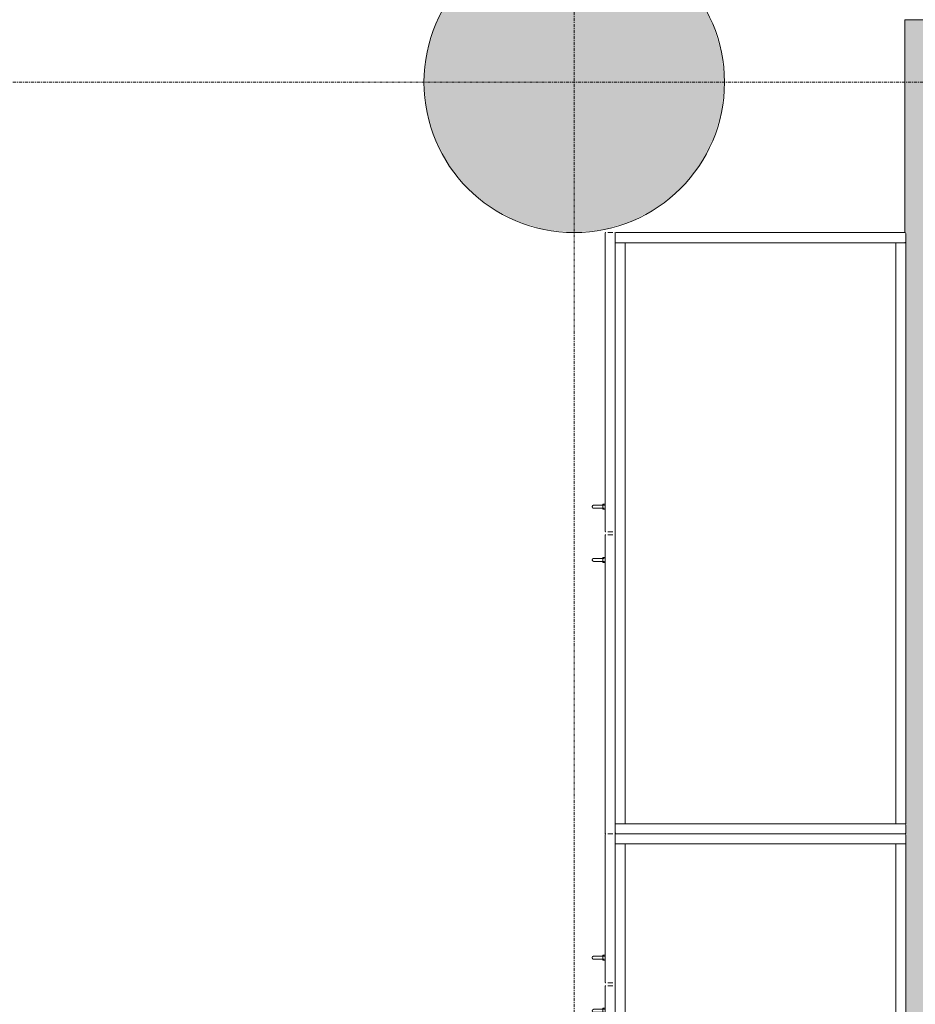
# Model space of a CAD drawing. Header units: millimetres. Extents: x -281 to 121694, y -16481 to 65128.
# Tile 38 of 256: x 16093 to 17881, y 20160 to 22125. Entities that reach past the tile are written whole.
import ezdxf

# ---------------------------------------------------------------- set-up
doc = ezdxf.new("R2010")
doc.units = ezdxf.units.MM
doc.linetypes.add('Grid Line', pattern=[12, 6, -2, 2, -2])
for name, color, linetype, lineweight in [('A--A2__Ruwbouw', 8, 'Continuous', 5), ('A--L$07A__Stramien', 1, 'Continuous', 5), ('A--L22__Binnenwanden', 2, 'Continuous', 5), ('A--L28__Hoofddraagconstructies', 3, 'Continuous', 5), ('A--L5__InstallatiesW', 7, 'Continuous', 5), ('A--L8__LosseInventaris', 1, 'Continuous', 5)]:
    doc.layers.add(name, color=color, linetype=linetype, lineweight=lineweight)

# ---------------------------------------------------------------- blocks, each defined once
blk = doc.blocks.new('TBR-B-BWK-C-BES-ARC-R25_rvt-1-L_80_ 13')
at = {"layer": 'A--A2__Ruwbouw'}
h = blk.add_hatch(color=21, dxfattribs=at)
h.paths.add_polyline_path([(17938.6, 15810), (18110, 15810), (18110, 18545), (17860, 18545), (17860, 15810)])
h.paths.add_polyline_path([(18110, 19675), (18110, 22125), (17860, 22125), (17860, 21700), (17862, 21698), (17862, 21682), (17860, 21680), (17862, 21680), (17862, 20520), (17860, 20520), (17862, 20518), (17862, 20502), (17860, 20500), (17862, 20498), (17862, 20482), (17860, 20480), (17862, 20480), (17862, 19920), (17860, 19920), (17862, 19918), (17862, 19902), (17860, 19900), (17860, 19675), (17938.6, 19675)])
at = {"layer": 'A--L28__Hoofddraagconstructies'}
blk.add_hatch(color=21, dxfattribs=at).paths.add_polyline_path([(17200, 21700), (17258.5, 21705.8), (17314.8, 21722.8), (17366.7, 21750.6), (17412.1, 21787.9), (17449.4, 21833.3), (17477.2, 21885.2), (17494.2, 21941.5), (17500, 22000), (17494.2, 22058.5), (17477.2, 22114.8), (17449.4, 22166.7), (17412.1, 22212.1), (17366.7, 22249.4), (17314.8, 22277.2), (17258.5, 22294.2), (17200, 22300), (17141.5, 22294.2), (17085.2, 22277.2), (17033.3, 22249.4), (16987.9, 22212.1), (16950.6, 22166.7), (16922.8, 22114.8), (16905.8, 22058.5), (16900, 22000), (16905.8, 21941.5), (16922.8, 21885.2), (16950.6, 21833.3), (16987.9, 21787.9), (17033.3, 21750.6), (17085.2, 21722.8), (17141.5, 21705.8), (17191.9, 21700.8)])
at = {"layer": 'A--L22__Binnenwanden', "color": 241, "lineweight": 18}
for p, q in [((17860, 22125), (17860, 21700)), ((18110, 22125), (17860, 22125))]:
    blk.add_line(p, q, dxfattribs=at)
at = {"layer": 'A--L28__Hoofddraagconstructies', "color": 241, "lineweight": 18}
for start, end in [(0, 180), (180, 0)]:
    blk.add_arc((17200, 22000), 300, start, end, dxfattribs=at)
blk = doc.blocks.new('NLRS_82_FU_UN__veiligheid_ kast_gen_kad - kast dxbxh 600x1200x2100-49274341-L_80_ 13')
at = {"layer": 'A--L5__InstallatiesW'}
for p, q in [((-555.3, 47), (-555.3, -529)), ((-537.3, 49), (-553.3, 49)), ((624.7, 49), (-535.3, 49)), ((-535.3, 49), (-535.3, 29)), ((-535.3, -529), (-535.3, 47)), ((624.7, 29), (624.7, 49)), ((624.7, 47), (624.7, -529)), ((642.7, 49), (626.7, 49)), ((644.7, -529), (644.7, 47)), ((624.7, 29), (-535.3, 29)), ((-535.3, 29), (-535.3, -511)), ((-535.3, 29), (624.7, 29)), ((624.7, -511), (624.7, 29)), ((-535.3, -511), (624.7, -511)), ((-535.3, -511), (-535.3, -531)), ((-535.3, -529), (-535.3, -531)), ((-533.3, -511), (-533.8, -511)), ((-533.3, -511), (622.7, -511)), ((623.2, -511), (622.7, -511)), ((624.7, -531), (624.7, -511)), ((624.7, -531), (624.7, -529)), ((-555.3, -536), (-555.3, -546)), ((-553.3, -531), (-554.5, -531)), ((-553.3, -531), (-537.3, -531)), ((-535, -531), (-537.3, -531)), ((-535.3, -531), (-533.3, -531)), ((622.7, -531), (-533.3, -531)), ((41.7, -546), (41.7, -536)), ((47.7, -536), (47.7, -546)), ((622.7, -531), (624.7, -531)), ((626.7, -531), (624.4, -531)), ((626.7, -531), (642.7, -531)), ((643.9, -531), (642.7, -531)), ((644.7, -546), (644.7, -536)), ((-554.5, -551), (40.9, -551)), ((48.5, -551), (643.9, -551))]:
    blk.add_line(p, q, dxfattribs=at)
at = {"layer": 'A--L5__InstallatiesW', "flags": 128}
for points in [[(-555.3, -531.8), (-555.3, -531.8), (-555.3, -531.7), (-555.3, -531.7), (-555.3, -531.7), (-555.3, -531.6), (-555.3, -531.6), (-555.3, -531.6), (-555.3, -531.5), (-555.2, -531.5), (-555.2, -531.5), (-555.2, -531.5), (-555.2, -531.4), (-555.2, -531.4), (-555.2, -531.4), (-555.2, -531.3), (-555.1, -531.3), (-555.1, -531.3), (-555.1, -531.3), (-555.1, -531.2), (-555.1, -531.2), (-555, -531.2), (-555, -531.2), (-555, -531.2), (-555, -531.1), (-554.9, -531.1), (-554.9, -531.1), (-554.9, -531.1), (-554.8, -531.1), (-554.8, -531.1), (-554.8, -531.1), (-554.8, -531), (-554.7, -531), (-554.7, -531), (-554.7, -531), (-554.6, -531), (-554.6, -531), (-554.6, -531), (-554.5, -531)], [(41, -531), (41, -531), (41, -531), (41.1, -531), (41.1, -531), (41.1, -531), (41.2, -531), (41.2, -531.1), (41.2, -531.1), (41.2, -531.1), (41.3, -531.1), (41.3, -531.1), (41.3, -531.1), (41.4, -531.1), (41.4, -531.2), (41.4, -531.2), (41.4, -531.2), (41.5, -531.2), (41.5, -531.2), (41.5, -531.3), (41.5, -531.3), (41.5, -531.3), (41.6, -531.3), (41.6, -531.4), (41.6, -531.4), (41.6, -531.4), (41.6, -531.5), (41.6, -531.5), (41.6, -531.5), (41.7, -531.5), (41.7, -531.6), (41.7, -531.6), (41.7, -531.6), (41.7, -531.7), (41.7, -531.7), (41.7, -531.7), (41.7, -531.8), (41.7, -531.8), (41.7, -531.8)], [(47.7, -531.8), (47.7, -531.8), (47.7, -531.7), (47.7, -531.7), (47.7, -531.7), (47.7, -531.6), (47.7, -531.6), (47.7, -531.6), (47.7, -531.5), (47.8, -531.5), (47.8, -531.5), (47.8, -531.5), (47.8, -531.4), (47.8, -531.4), (47.8, -531.4), (47.8, -531.3), (47.9, -531.3), (47.9, -531.3), (47.9, -531.3), (47.9, -531.2), (47.9, -531.2), (48, -531.2), (48, -531.2), (48, -531.2), (48, -531.1), (48.1, -531.1), (48.1, -531.1), (48.1, -531.1), (48.2, -531.1), (48.2, -531.1), (48.2, -531.1), (48.2, -531), (48.3, -531), (48.3, -531), (48.3, -531), (48.4, -531), (48.4, -531), (48.4, -531), (48.5, -531)], [(644, -531), (644, -531), (644, -531), (644.1, -531), (644.1, -531), (644.1, -531), (644.2, -531), (644.2, -531.1), (644.2, -531.1), (644.2, -531.1), (644.3, -531.1), (644.3, -531.1), (644.3, -531.1), (644.4, -531.1), (644.4, -531.2), (644.4, -531.2), (644.4, -531.2), (644.5, -531.2), (644.5, -531.2), (644.5, -531.3), (644.5, -531.3), (644.5, -531.3), (644.6, -531.3), (644.6, -531.4), (644.6, -531.4), (644.6, -531.4), (644.6, -531.5), (644.6, -531.5), (644.6, -531.5), (644.7, -531.5), (644.7, -531.6), (644.7, -531.6), (644.7, -531.6), (644.7, -531.7), (644.7, -531.7), (644.7, -531.7), (644.7, -531.8), (644.7, -531.8), (644.7, -531.8)], [(-554.6, -551), (-554.6, -551), (-554.6, -551), (-554.7, -551), (-554.7, -551), (-554.7, -551), (-554.8, -551), (-554.8, -550.9), (-554.8, -550.9), (-554.8, -550.9), (-554.9, -550.9), (-554.9, -550.9), (-554.9, -550.9), (-555, -550.9), (-555, -550.8), (-555, -550.8), (-555, -550.8), (-555.1, -550.8), (-555.1, -550.8), (-555.1, -550.7), (-555.1, -550.7), (-555.1, -550.7), (-555.2, -550.7), (-555.2, -550.6), (-555.2, -550.6), (-555.2, -550.6), (-555.2, -550.5), (-555.2, -550.5), (-555.2, -550.5), (-555.3, -550.5), (-555.3, -550.4), (-555.3, -550.4), (-555.3, -550.4), (-555.3, -550.3), (-555.3, -550.3), (-555.3, -550.3), (-555.3, -550.2), (-555.3, -550.2), (-555.3, -550.2)], [(41.7, -550.2), (41.7, -550.2), (41.7, -550.3), (41.7, -550.3), (41.7, -550.3), (41.7, -550.4), (41.7, -550.4), (41.7, -550.4), (41.7, -550.5), (41.6, -550.5), (41.6, -550.5), (41.6, -550.5), (41.6, -550.6), (41.6, -550.6), (41.6, -550.6), (41.6, -550.7), (41.5, -550.7), (41.5, -550.7), (41.5, -550.7), (41.5, -550.8), (41.5, -550.8), (41.4, -550.8), (41.4, -550.8), (41.4, -550.8), (41.4, -550.9), (41.3, -550.9), (41.3, -550.9), (41.3, -550.9), (41.2, -550.9), (41.2, -550.9), (41.2, -550.9), (41.2, -551), (41.1, -551), (41.1, -551), (41.1, -551), (41, -551), (41, -551), (41, -551), (40.9, -551)], [(48.4, -551), (48.4, -551), (48.4, -551), (48.3, -551), (48.3, -551), (48.3, -551), (48.2, -551), (48.2, -550.9), (48.2, -550.9), (48.2, -550.9), (48.1, -550.9), (48.1, -550.9), (48.1, -550.9), (48, -550.9), (48, -550.8), (48, -550.8), (48, -550.8), (47.9, -550.8), (47.9, -550.8), (47.9, -550.7), (47.9, -550.7), (47.9, -550.7), (47.8, -550.7), (47.8, -550.6), (47.8, -550.6), (47.8, -550.6), (47.8, -550.5), (47.8, -550.5), (47.8, -550.5), (47.7, -550.5), (47.7, -550.4), (47.7, -550.4), (47.7, -550.4), (47.7, -550.3), (47.7, -550.3), (47.7, -550.3), (47.7, -550.2), (47.7, -550.2), (47.7, -550.2)], [(644.7, -550.2), (644.7, -550.2), (644.7, -550.3), (644.7, -550.3), (644.7, -550.3), (644.7, -550.4), (644.7, -550.4), (644.7, -550.4), (644.7, -550.5), (644.6, -550.5), (644.6, -550.5), (644.6, -550.5), (644.6, -550.6), (644.6, -550.6), (644.6, -550.6), (644.6, -550.7), (644.5, -550.7), (644.5, -550.7), (644.5, -550.7), (644.5, -550.8), (644.5, -550.8), (644.4, -550.8), (644.4, -550.8), (644.4, -550.8), (644.4, -550.9), (644.3, -550.9), (644.3, -550.9), (644.3, -550.9), (644.2, -550.9), (644.2, -550.9), (644.2, -550.9), (644.2, -551), (644.1, -551), (644.1, -551), (644.1, -551), (644, -551), (644, -551), (644, -551), (643.9, -551)]]:
    blk.add_lwpolyline(points, dxfattribs=at)
at = {"layer": 'A--L5__InstallatiesW'}
for centre, start, end in [((-553.3, 47), 90, 180), ((-537.3, 47), 360, 90), ((626.7, 47), 90, 180), ((642.7, 47), 360, 90), ((-553.3, -529), 180, 270), ((-537.3, -529), 270, 360), ((626.7, -529), 180, 270), ((642.7, -529), 270, 0)]:
    blk.add_arc(centre, 2, start, end, dxfattribs=at)
at = {"layer": 'A--L8__LosseInventaris'}
for p, q in [((-13.3, -551), (-13.3, -556)), ((-13.3, -551), (-13.3, -556)), ((-13.3, -556), (-10.8, -556)), ((-13.3, -556), (-8.3, -556)), ((-11.3, -553.5), (-11.3, -564)), ((-11.3, -553.5), (-11.3, -564)), ((-10.9, -553.5), (-11.3, -553.5)), ((-10.9, -553.5), (-11.3, -553.5)), ((-10.9, -556), (-11.3, -556)), ((-10.9, -556), (-11.3, -556)), ((-8.3, -556), (-3.3, -556)), ((-5.8, -556), (-3.3, -556)), ((-5.3, -553.5), (-5.7, -553.5)), ((-5.3, -553.5), (-5.7, -553.5)), ((-5.3, -556), (-5.7, -556)), ((-5.3, -556), (-5.7, -556)), ((-5.3, -564), (-5.3, -553.5)), ((-5.3, -564), (-5.3, -553.5)), ((-3.3, -556), (-3.3, -551)), ((-3.3, -556), (-3.3, -551)), ((92.7, -551), (92.7, -556)), ((92.7, -551), (92.7, -556)), ((92.7, -556), (95.2, -556)), ((92.7, -556), (97.7, -556)), ((94.7, -553.5), (94.7, -564)), ((94.7, -553.5), (94.7, -564)), ((95.1, -553.5), (94.7, -553.5)), ((95.1, -553.5), (94.7, -553.5)), ((95.1, -556), (94.7, -556)), ((95.1, -556), (94.7, -556)), ((97.7, -556), (102.7, -556)), ((100.2, -556), (102.7, -556)), ((100.7, -553.5), (100.3, -553.5)), ((100.7, -553.5), (100.3, -553.5)), ((100.7, -556), (100.3, -556)), ((100.7, -556), (100.3, -556)), ((100.7, -564), (100.7, -553.5)), ((100.7, -564), (100.7, -553.5)), ((102.7, -556), (102.7, -551)), ((102.7, -556), (102.7, -551))]:
    blk.add_line(p, q, dxfattribs=at)
at = {"layer": 'A--L8__LosseInventaris', "flags": 128}
for points in [[(-11.3, -574), (-11.3, -574), (-11.3, -574), (-11.3, -573.9), (-11.3, -573.9), (-11.3, -573.8), (-11.3, -573.7), (-11.3, -573.6), (-11.3, -573.5), (-11.3, -573.4), (-11.3, -573.2), (-11.3, -573), (-11.3, -572.9), (-11.3, -572.7), (-11.3, -572.5), (-11.3, -572.3), (-11.3, -572), (-11.3, -571.8), (-11.3, -571.5), (-11.3, -571.2), (-11.3, -571), (-11.3, -570.7), (-11.3, -570.4), (-11.3, -570.1), (-11.3, -569.7), (-11.3, -569.4), (-11.3, -569.1), (-11.3, -568.7), (-11.3, -568.4), (-11.3, -568), (-11.3, -567.6), (-11.3, -567.2), (-11.3, -566.9), (-11.3, -566.5), (-11.3, -566.1), (-11.3, -565.7), (-11.3, -565.3), (-11.3, -564.9), (-11.3, -564.5), (-11.3, -564.1), (-11.3, -564)], [(-11.3, -564), (-11.3, -564.4), (-11.3, -564.8), (-11.3, -565.2), (-11.3, -565.6), (-11.3, -566), (-11.3, -566.4), (-11.3, -566.8), (-11.3, -567.1), (-11.3, -567.5), (-11.3, -567.9), (-11.3, -568.3), (-11.3, -568.6), (-11.3, -569), (-11.3, -569.3), (-11.3, -569.6), (-11.3, -570), (-11.3, -570.3), (-11.3, -570.6), (-11.3, -570.9), (-11.3, -571.2), (-11.3, -571.4), (-11.3, -571.7), (-11.3, -572), (-11.3, -572.2), (-11.3, -572.4), (-11.3, -572.6), (-11.3, -572.8), (-11.3, -573), (-11.3, -573.2), (-11.3, -573.3), (-11.3, -573.5), (-11.3, -573.6), (-11.3, -573.7), (-11.3, -573.8), (-11.3, -573.9), (-11.3, -573.9), (-11.3, -574), (-11.3, -574), (-11.3, -574)], [(-5.3, -564), (-5.3, -564.4), (-5.3, -564.8), (-5.3, -565.2), (-5.3, -565.6), (-5.3, -566), (-5.3, -566.4), (-5.3, -566.8), (-5.3, -567.1), (-5.3, -567.5), (-5.3, -567.9), (-5.3, -568.3), (-5.3, -568.6), (-5.3, -569), (-5.3, -569.3), (-5.3, -569.6), (-5.3, -570), (-5.3, -570.3), (-5.3, -570.6), (-5.3, -570.9), (-5.3, -571.2), (-5.3, -571.4), (-5.3, -571.7), (-5.3, -572), (-5.3, -572.2), (-5.3, -572.4), (-5.3, -572.6), (-5.3, -572.8), (-5.3, -573), (-5.3, -573.2), (-5.3, -573.3), (-5.3, -573.5), (-5.3, -573.6), (-5.3, -573.7), (-5.3, -573.8), (-5.3, -573.9), (-5.3, -573.9), (-5.3, -574), (-5.3, -574), (-5.3, -574)], [(-5.3, -574), (-5.3, -574), (-5.3, -574), (-5.3, -573.9), (-5.3, -573.9), (-5.3, -573.8), (-5.3, -573.7), (-5.3, -573.6), (-5.3, -573.5), (-5.3, -573.4), (-5.3, -573.2), (-5.3, -573), (-5.3, -572.9), (-5.3, -572.7), (-5.3, -572.5), (-5.3, -572.3), (-5.3, -572), (-5.3, -571.8), (-5.3, -571.5), (-5.3, -571.2), (-5.3, -571), (-5.3, -570.7), (-5.3, -570.4), (-5.3, -570.1), (-5.3, -569.7), (-5.3, -569.4), (-5.3, -569.1), (-5.3, -568.7), (-5.3, -568.4), (-5.3, -568), (-5.3, -567.6), (-5.3, -567.2), (-5.3, -566.9), (-5.3, -566.5), (-5.3, -566.1), (-5.3, -565.7), (-5.3, -565.3), (-5.3, -564.9), (-5.3, -564.5), (-5.3, -564.1), (-5.3, -564)], [(94.7, -574), (94.7, -574), (94.7, -574), (94.7, -573.9), (94.7, -573.9), (94.7, -573.8), (94.7, -573.7), (94.7, -573.6), (94.7, -573.5), (94.7, -573.4), (94.7, -573.2), (94.7, -573), (94.7, -572.9), (94.7, -572.7), (94.7, -572.5), (94.7, -572.3), (94.7, -572), (94.7, -571.8), (94.7, -571.5), (94.7, -571.2), (94.7, -571), (94.7, -570.7), (94.7, -570.4), (94.7, -570.1), (94.7, -569.7), (94.7, -569.4), (94.7, -569.1), (94.7, -568.7), (94.7, -568.4), (94.7, -568), (94.7, -567.6), (94.7, -567.2), (94.7, -566.9), (94.7, -566.5), (94.7, -566.1), (94.7, -565.7), (94.7, -565.3), (94.7, -564.9), (94.7, -564.5), (94.7, -564.1), (94.7, -564)], [(94.7, -564), (94.7, -564.4), (94.7, -564.8), (94.7, -565.2), (94.7, -565.6), (94.7, -566), (94.7, -566.4), (94.7, -566.8), (94.7, -567.1), (94.7, -567.5), (94.7, -567.9), (94.7, -568.3), (94.7, -568.6), (94.7, -569), (94.7, -569.3), (94.7, -569.6), (94.7, -570), (94.7, -570.3), (94.7, -570.6), (94.7, -570.9), (94.7, -571.2), (94.7, -571.4), (94.7, -571.7), (94.7, -572), (94.7, -572.2), (94.7, -572.4), (94.7, -572.6), (94.7, -572.8), (94.7, -573), (94.7, -573.2), (94.7, -573.3), (94.7, -573.5), (94.7, -573.6), (94.7, -573.7), (94.7, -573.8), (94.7, -573.9), (94.7, -573.9), (94.7, -574), (94.7, -574), (94.7, -574)], [(100.7, -564), (100.7, -564.4), (100.7, -564.8), (100.7, -565.2), (100.7, -565.6), (100.7, -566), (100.7, -566.4), (100.7, -566.8), (100.7, -567.1), (100.7, -567.5), (100.7, -567.9), (100.7, -568.3), (100.7, -568.6), (100.7, -569), (100.7, -569.3), (100.7, -569.6), (100.7, -570), (100.7, -570.3), (100.7, -570.6), (100.7, -570.9), (100.7, -571.2), (100.7, -571.4), (100.7, -571.7), (100.7, -572), (100.7, -572.2), (100.7, -572.4), (100.7, -572.6), (100.7, -572.8), (100.7, -573), (100.7, -573.2), (100.7, -573.3), (100.7, -573.5), (100.7, -573.6), (100.7, -573.7), (100.7, -573.8), (100.7, -573.9), (100.7, -573.9), (100.7, -574), (100.7, -574), (100.7, -574)], [(100.7, -574), (100.7, -574), (100.7, -574), (100.7, -573.9), (100.7, -573.9), (100.7, -573.8), (100.7, -573.7), (100.7, -573.6), (100.7, -573.5), (100.7, -573.4), (100.7, -573.2), (100.7, -573), (100.7, -572.9), (100.7, -572.7), (100.7, -572.5), (100.7, -572.3), (100.7, -572), (100.7, -571.8), (100.7, -571.5), (100.7, -571.2), (100.7, -571), (100.7, -570.7), (100.7, -570.4), (100.7, -570.1), (100.7, -569.7), (100.7, -569.4), (100.7, -569.1), (100.7, -568.7), (100.7, -568.4), (100.7, -568), (100.7, -567.6), (100.7, -567.2), (100.7, -566.9), (100.7, -566.5), (100.7, -566.1), (100.7, -565.7), (100.7, -565.3), (100.7, -564.9), (100.7, -564.5), (100.7, -564.1), (100.7, -564)], [(-10.2, -576.3), (-10.3, -576.3), (-10.4, -576.2), (-10.5, -576.1), (-10.5, -576), (-10.6, -575.9), (-10.7, -575.8), (-10.8, -575.7), (-10.8, -575.6), (-10.9, -575.5), (-10.9, -575.4), (-11, -575.3), (-11, -575.2), (-11.1, -575.1), (-11.1, -575), (-11.2, -574.9), (-11.2, -574.7), (-11.2, -574.6), (-11.3, -574.5), (-11.3, -574.4), (-11.3, -574.3), (-11.3, -574.2), (-11.3, -574), (-11.3, -574)], [(-8.3, -577), (-8.4, -577), (-8.5, -577), (-8.7, -577), (-8.8, -577), (-8.9, -576.9), (-9, -576.9), (-9.1, -576.9), (-9.2, -576.8), (-9.4, -576.8), (-9.5, -576.8), (-9.6, -576.7), (-9.7, -576.7)], [(-6.9, -576.6), (-7, -576.7), (-7.1, -576.8), (-7.2, -576.8), (-7.3, -576.8), (-7.4, -576.9), (-7.6, -576.9), (-7.7, -576.9), (-7.8, -577), (-7.9, -577), (-8, -577), (-8.1, -577), (-8.3, -577), (-8.3, -577)], [(-5.3, -574), (-5.3, -574.1), (-5.3, -574.2), (-5.3, -574.4), (-5.3, -574.5), (-5.4, -574.6), (-5.4, -574.7), (-5.4, -574.8), (-5.5, -574.9), (-5.5, -575.1), (-5.5, -575.2), (-5.6, -575.3), (-5.6, -575.4), (-5.7, -575.5), (-5.8, -575.6), (-5.8, -575.7), (-5.9, -575.8), (-6, -575.9), (-6, -576), (-6.1, -576.1), (-6.2, -576.2), (-6.3, -576.2), (-6.4, -576.3)], [(95.8, -576.3), (95.7, -576.3), (95.6, -576.2), (95.5, -576.1), (95.5, -576), (95.4, -575.9), (95.3, -575.8), (95.2, -575.7), (95.2, -575.6), (95.1, -575.5), (95.1, -575.4), (95, -575.3), (95, -575.2), (94.9, -575.1), (94.9, -575), (94.8, -574.9), (94.8, -574.7), (94.8, -574.6), (94.7, -574.5), (94.7, -574.4), (94.7, -574.3), (94.7, -574.2), (94.7, -574), (94.7, -574)], [(97.7, -577), (97.6, -577), (97.5, -577), (97.3, -577), (97.2, -577), (97.1, -576.9), (97, -576.9), (96.9, -576.9), (96.8, -576.8), (96.6, -576.8), (96.5, -576.8), (96.4, -576.7), (96.3, -576.7)], [(99.1, -576.6), (99, -576.7), (98.9, -576.8), (98.8, -576.8), (98.7, -576.8), (98.6, -576.9), (98.4, -576.9), (98.3, -576.9), (98.2, -577), (98.1, -577), (98, -577), (97.9, -577), (97.7, -577), (97.7, -577)], [(100.7, -574), (100.7, -574.1), (100.7, -574.2), (100.7, -574.4), (100.7, -574.5), (100.6, -574.6), (100.6, -574.7), (100.6, -574.8), (100.5, -574.9), (100.5, -575.1), (100.5, -575.2), (100.4, -575.3), (100.4, -575.4), (100.3, -575.5), (100.2, -575.6), (100.2, -575.7), (100.1, -575.8), (100, -575.9), (100, -576), (99.9, -576.1), (99.8, -576.2), (99.7, -576.2), (99.6, -576.3)]]:
    blk.add_lwpolyline(points, dxfattribs=at)
blk = doc.blocks.new('NLRS_82_FU_UN__veiligheid_ kast_gen_kad - kast dxbxh 600x600x2100-49274333-L_80_ 13')
at = {"layer": 'A--L5__InstallatiesW'}
for p, q in [((-255.3, 47), (-255.3, -529)), ((-237.3, 49), (-253.3, 49)), ((324.7, 49), (-235.3, 49)), ((-235.3, 49), (-235.3, 29)), ((-235.3, -529), (-235.3, 47)), ((324.7, 29), (324.7, 49)), ((324.7, 47), (324.7, -529)), ((342.7, 49), (326.7, 49)), ((344.7, -529), (344.7, 47)), ((324.7, 29), (-235.3, 29)), ((-235.3, 29), (-235.3, -511)), ((-235.3, 29), (324.7, 29)), ((324.7, -511), (324.7, 29)), ((-235.3, -511), (324.7, -511)), ((-235.3, -511), (-235.3, -531)), ((-235.3, -529), (-235.3, -531)), ((-233.3, -511), (-233.8, -511)), ((-233.3, -511), (322.7, -511)), ((323.2, -511), (322.7, -511)), ((324.7, -531), (324.7, -511)), ((324.7, -531), (324.7, -529)), ((-255.3, -536), (-255.3, -546)), ((-253.3, -531), (-254.5, -531)), ((-253.3, -531), (-237.3, -531)), ((-235, -531), (-237.3, -531)), ((-235.3, -531), (-233.3, -531)), ((322.7, -531), (-233.3, -531)), ((41.7, -546), (41.7, -536)), ((47.7, -536), (47.7, -546)), ((322.7, -531), (324.7, -531)), ((326.7, -531), (324.4, -531)), ((326.7, -531), (342.7, -531)), ((343.9, -531), (342.7, -531)), ((344.7, -546), (344.7, -536)), ((-254.5, -551), (40.9, -551)), ((48.5, -551), (343.9, -551))]:
    blk.add_line(p, q, dxfattribs=at)
at = {"layer": 'A--L5__InstallatiesW', "flags": 128}
for points in [[(-255.3, -531.8), (-255.3, -531.8), (-255.3, -531.7), (-255.3, -531.7), (-255.3, -531.7), (-255.3, -531.6), (-255.3, -531.6), (-255.3, -531.6), (-255.3, -531.5), (-255.2, -531.5), (-255.2, -531.5), (-255.2, -531.5), (-255.2, -531.4), (-255.2, -531.4), (-255.2, -531.4), (-255.2, -531.3), (-255.1, -531.3), (-255.1, -531.3), (-255.1, -531.3), (-255.1, -531.2), (-255.1, -531.2), (-255, -531.2), (-255, -531.2), (-255, -531.2), (-255, -531.1), (-254.9, -531.1), (-254.9, -531.1), (-254.9, -531.1), (-254.8, -531.1), (-254.8, -531.1), (-254.8, -531.1), (-254.8, -531), (-254.7, -531), (-254.7, -531), (-254.7, -531), (-254.6, -531), (-254.6, -531), (-254.6, -531), (-254.5, -531)], [(-254.6, -551), (-254.6, -551), (-254.6, -551), (-254.7, -551), (-254.7, -551), (-254.7, -551), (-254.8, -551), (-254.8, -550.9), (-254.8, -550.9), (-254.8, -550.9), (-254.9, -550.9), (-254.9, -550.9), (-254.9, -550.9), (-255, -550.9), (-255, -550.8), (-255, -550.8), (-255, -550.8), (-255.1, -550.8), (-255.1, -550.8), (-255.1, -550.7), (-255.1, -550.7), (-255.1, -550.7), (-255.2, -550.7), (-255.2, -550.6), (-255.2, -550.6), (-255.2, -550.6), (-255.2, -550.5), (-255.2, -550.5), (-255.2, -550.5), (-255.3, -550.5), (-255.3, -550.4), (-255.3, -550.4), (-255.3, -550.4), (-255.3, -550.3), (-255.3, -550.3), (-255.3, -550.3), (-255.3, -550.2), (-255.3, -550.2), (-255.3, -550.2)], [(41.7, -550.2), (41.7, -550.2), (41.7, -550.3), (41.7, -550.3), (41.7, -550.3), (41.7, -550.4), (41.7, -550.4), (41.7, -550.4), (41.7, -550.5), (41.6, -550.5), (41.6, -550.5), (41.6, -550.5), (41.6, -550.6), (41.6, -550.6), (41.6, -550.6), (41.6, -550.7), (41.5, -550.7), (41.5, -550.7), (41.5, -550.7), (41.5, -550.8), (41.5, -550.8), (41.4, -550.8), (41.4, -550.8), (41.4, -550.8), (41.4, -550.9), (41.3, -550.9), (41.3, -550.9), (41.3, -550.9), (41.2, -550.9), (41.2, -550.9), (41.2, -550.9), (41.2, -551), (41.1, -551), (41.1, -551), (41.1, -551), (41, -551), (41, -551), (41, -551), (40.9, -551)], [(41, -531), (41, -531), (41, -531), (41.1, -531), (41.1, -531), (41.1, -531), (41.2, -531), (41.2, -531.1), (41.2, -531.1), (41.2, -531.1), (41.3, -531.1), (41.3, -531.1), (41.3, -531.1), (41.4, -531.1), (41.4, -531.2), (41.4, -531.2), (41.4, -531.2), (41.5, -531.2), (41.5, -531.2), (41.5, -531.3), (41.5, -531.3), (41.5, -531.3), (41.6, -531.3), (41.6, -531.4), (41.6, -531.4), (41.6, -531.4), (41.6, -531.5), (41.6, -531.5), (41.6, -531.5), (41.7, -531.5), (41.7, -531.6), (41.7, -531.6), (41.7, -531.6), (41.7, -531.7), (41.7, -531.7), (41.7, -531.7), (41.7, -531.8), (41.7, -531.8), (41.7, -531.8)], [(47.7, -531.8), (47.7, -531.8), (47.7, -531.7), (47.7, -531.7), (47.7, -531.7), (47.7, -531.6), (47.7, -531.6), (47.7, -531.6), (47.7, -531.5), (47.8, -531.5), (47.8, -531.5), (47.8, -531.5), (47.8, -531.4), (47.8, -531.4), (47.8, -531.4), (47.8, -531.3), (47.9, -531.3), (47.9, -531.3), (47.9, -531.3), (47.9, -531.2), (47.9, -531.2), (48, -531.2), (48, -531.2), (48, -531.2), (48, -531.1), (48.1, -531.1), (48.1, -531.1), (48.1, -531.1), (48.2, -531.1), (48.2, -531.1), (48.2, -531.1), (48.2, -531), (48.3, -531), (48.3, -531), (48.3, -531), (48.4, -531), (48.4, -531), (48.4, -531)], [(48.4, -551), (48.4, -551), (48.4, -551), (48.3, -551), (48.3, -551), (48.3, -551), (48.2, -551), (48.2, -550.9), (48.2, -550.9), (48.2, -550.9), (48.1, -550.9), (48.1, -550.9), (48.1, -550.9), (48, -550.9), (48, -550.8), (48, -550.8), (48, -550.8), (47.9, -550.8), (47.9, -550.8), (47.9, -550.7), (47.9, -550.7), (47.9, -550.7), (47.8, -550.7), (47.8, -550.6), (47.8, -550.6), (47.8, -550.6), (47.8, -550.5), (47.8, -550.5), (47.8, -550.5), (47.7, -550.5), (47.7, -550.4), (47.7, -550.4), (47.7, -550.4), (47.7, -550.3), (47.7, -550.3), (47.7, -550.3), (47.7, -550.2), (47.7, -550.2), (47.7, -550.2)], [(344.7, -550.2), (344.7, -550.2), (344.7, -550.3), (344.7, -550.3), (344.7, -550.3), (344.7, -550.4), (344.7, -550.4), (344.7, -550.4), (344.7, -550.5), (344.6, -550.5), (344.6, -550.5), (344.6, -550.5), (344.6, -550.6), (344.6, -550.6), (344.6, -550.6), (344.6, -550.7), (344.5, -550.7), (344.5, -550.7), (344.5, -550.7), (344.5, -550.8), (344.5, -550.8), (344.4, -550.8), (344.4, -550.8), (344.4, -550.8), (344.4, -550.9), (344.3, -550.9), (344.3, -550.9), (344.3, -550.9), (344.2, -550.9), (344.2, -550.9), (344.2, -550.9), (344.2, -551), (344.1, -551), (344.1, -551), (344.1, -551), (344, -551), (344, -551), (344, -551), (343.9, -551)], [(344, -531), (344, -531), (344, -531), (344.1, -531), (344.1, -531), (344.1, -531), (344.2, -531), (344.2, -531.1), (344.2, -531.1), (344.2, -531.1), (344.3, -531.1), (344.3, -531.1), (344.3, -531.1), (344.4, -531.1), (344.4, -531.2), (344.4, -531.2), (344.4, -531.2), (344.5, -531.2), (344.5, -531.2), (344.5, -531.3), (344.5, -531.3), (344.5, -531.3), (344.6, -531.3), (344.6, -531.4), (344.6, -531.4), (344.6, -531.4), (344.6, -531.5), (344.6, -531.5), (344.6, -531.5), (344.7, -531.5), (344.7, -531.6), (344.7, -531.6), (344.7, -531.6), (344.7, -531.7), (344.7, -531.7), (344.7, -531.7), (344.7, -531.8), (344.7, -531.8), (344.7, -531.8)]]:
    blk.add_lwpolyline(points, dxfattribs=at)
at = {"layer": 'A--L5__InstallatiesW'}
for centre, start, end in [((-253.3, 47), 90, 180), ((-237.3, 47), 360, 90), ((326.7, 47), 90, 180), ((342.7, 47), 360, 90), ((-253.3, -529), 180, 270), ((-237.3, -529), 270, 0), ((326.7, -529), 180, 270), ((342.7, -529), 270, 0)]:
    blk.add_arc(centre, 2, start, end, dxfattribs=at)
at = {"layer": 'A--L8__LosseInventaris'}
for p, q in [((-13.3, -551), (-13.3, -556)), ((-13.3, -551), (-13.3, -556)), ((-13.3, -556), (-10.8, -556)), ((-13.3, -556), (-8.3, -556)), ((-11.3, -553.5), (-11.3, -564)), ((-11.3, -553.5), (-11.3, -564)), ((-10.9, -553.5), (-11.3, -553.5)), ((-10.9, -553.5), (-11.3, -553.5)), ((-10.9, -556), (-11.3, -556)), ((-10.9, -556), (-11.3, -556)), ((-8.3, -556), (-3.3, -556)), ((-5.8, -556), (-3.3, -556)), ((-5.3, -553.5), (-5.7, -553.5)), ((-5.3, -553.5), (-5.7, -553.5)), ((-5.3, -556), (-5.7, -556)), ((-5.3, -556), (-5.7, -556)), ((-5.3, -564), (-5.3, -553.5)), ((-5.3, -564), (-5.3, -553.5)), ((-3.3, -556), (-3.3, -551)), ((-3.3, -556), (-3.3, -551)), ((92.7, -551), (92.7, -556)), ((92.7, -551), (92.7, -556)), ((92.7, -556), (95.2, -556)), ((92.7, -556), (97.7, -556)), ((94.7, -553.5), (94.7, -564)), ((94.7, -553.5), (94.7, -564)), ((95.1, -553.5), (94.7, -553.5)), ((95.1, -553.5), (94.7, -553.5)), ((95.1, -556), (94.7, -556)), ((95.1, -556), (94.7, -556)), ((97.7, -556), (102.7, -556)), ((100.2, -556), (102.7, -556)), ((100.7, -553.5), (100.3, -553.5)), ((100.7, -553.5), (100.3, -553.5)), ((100.7, -556), (100.3, -556)), ((100.7, -556), (100.3, -556)), ((100.7, -564), (100.7, -553.5)), ((100.7, -564), (100.7, -553.5)), ((102.7, -556), (102.7, -551)), ((102.7, -556), (102.7, -551))]:
    blk.add_line(p, q, dxfattribs=at)
at = {"layer": 'A--L8__LosseInventaris', "flags": 128}
for points in [[(-11.3, -574), (-11.3, -574), (-11.3, -574), (-11.3, -573.9), (-11.3, -573.9), (-11.3, -573.8), (-11.3, -573.7), (-11.3, -573.6), (-11.3, -573.5), (-11.3, -573.4), (-11.3, -573.2), (-11.3, -573), (-11.3, -572.9), (-11.3, -572.7), (-11.3, -572.5), (-11.3, -572.3), (-11.3, -572), (-11.3, -571.8), (-11.3, -571.5), (-11.3, -571.2), (-11.3, -571), (-11.3, -570.7), (-11.3, -570.4), (-11.3, -570.1), (-11.3, -569.7), (-11.3, -569.4), (-11.3, -569.1), (-11.3, -568.7), (-11.3, -568.4), (-11.3, -568), (-11.3, -567.6), (-11.3, -567.2), (-11.3, -566.9), (-11.3, -566.5), (-11.3, -566.1), (-11.3, -565.7), (-11.3, -565.3), (-11.3, -564.9), (-11.3, -564.5), (-11.3, -564.1), (-11.3, -564)], [(-11.3, -564), (-11.3, -564.4), (-11.3, -564.8), (-11.3, -565.2), (-11.3, -565.6), (-11.3, -566), (-11.3, -566.4), (-11.3, -566.8), (-11.3, -567.1), (-11.3, -567.5), (-11.3, -567.9), (-11.3, -568.3), (-11.3, -568.6), (-11.3, -569), (-11.3, -569.3), (-11.3, -569.6), (-11.3, -570), (-11.3, -570.3), (-11.3, -570.6), (-11.3, -570.9), (-11.3, -571.2), (-11.3, -571.4), (-11.3, -571.7), (-11.3, -572), (-11.3, -572.2), (-11.3, -572.4), (-11.3, -572.6), (-11.3, -572.8), (-11.3, -573), (-11.3, -573.2), (-11.3, -573.3), (-11.3, -573.5), (-11.3, -573.6), (-11.3, -573.7), (-11.3, -573.8), (-11.3, -573.9), (-11.3, -573.9), (-11.3, -574), (-11.3, -574), (-11.3, -574)], [(-5.3, -564), (-5.3, -564.4), (-5.3, -564.8), (-5.3, -565.2), (-5.3, -565.6), (-5.3, -566), (-5.3, -566.4), (-5.3, -566.8), (-5.3, -567.1), (-5.3, -567.5), (-5.3, -567.9), (-5.3, -568.3), (-5.3, -568.6), (-5.3, -569), (-5.3, -569.3), (-5.3, -569.6), (-5.3, -570), (-5.3, -570.3), (-5.3, -570.6), (-5.3, -570.9), (-5.3, -571.2), (-5.3, -571.4), (-5.3, -571.7), (-5.3, -572), (-5.3, -572.2), (-5.3, -572.4), (-5.3, -572.6), (-5.3, -572.8), (-5.3, -573), (-5.3, -573.2), (-5.3, -573.3), (-5.3, -573.5), (-5.3, -573.6), (-5.3, -573.7), (-5.3, -573.8), (-5.3, -573.9), (-5.3, -573.9), (-5.3, -574), (-5.3, -574), (-5.3, -574)], [(-5.3, -574), (-5.3, -574), (-5.3, -574), (-5.3, -573.9), (-5.3, -573.9), (-5.3, -573.8), (-5.3, -573.7), (-5.3, -573.6), (-5.3, -573.5), (-5.3, -573.4), (-5.3, -573.2), (-5.3, -573), (-5.3, -572.9), (-5.3, -572.7), (-5.3, -572.5), (-5.3, -572.3), (-5.3, -572), (-5.3, -571.8), (-5.3, -571.5), (-5.3, -571.2), (-5.3, -571), (-5.3, -570.7), (-5.3, -570.4), (-5.3, -570.1), (-5.3, -569.7), (-5.3, -569.4), (-5.3, -569.1), (-5.3, -568.7), (-5.3, -568.4), (-5.3, -568), (-5.3, -567.6), (-5.3, -567.2), (-5.3, -566.9), (-5.3, -566.5), (-5.3, -566.1), (-5.3, -565.7), (-5.3, -565.3), (-5.3, -564.9), (-5.3, -564.5), (-5.3, -564.1), (-5.3, -564)], [(94.7, -574), (94.7, -574), (94.7, -574), (94.7, -573.9), (94.7, -573.9), (94.7, -573.8), (94.7, -573.7), (94.7, -573.6), (94.7, -573.5), (94.7, -573.4), (94.7, -573.2), (94.7, -573), (94.7, -572.9), (94.7, -572.7), (94.7, -572.5), (94.7, -572.3), (94.7, -572), (94.7, -571.8), (94.7, -571.5), (94.7, -571.2), (94.7, -571), (94.7, -570.7), (94.7, -570.4), (94.7, -570.1), (94.7, -569.7), (94.7, -569.4), (94.7, -569.1), (94.7, -568.7), (94.7, -568.4), (94.7, -568), (94.7, -567.6), (94.7, -567.2), (94.7, -566.9), (94.7, -566.5), (94.7, -566.1), (94.7, -565.7), (94.7, -565.3), (94.7, -564.9), (94.7, -564.5), (94.7, -564.1), (94.7, -564)], [(94.7, -564), (94.7, -564.4), (94.7, -564.8), (94.7, -565.2), (94.7, -565.6), (94.7, -566), (94.7, -566.4), (94.7, -566.8), (94.7, -567.1), (94.7, -567.5), (94.7, -567.9), (94.7, -568.3), (94.7, -568.6), (94.7, -569), (94.7, -569.3), (94.7, -569.6), (94.7, -570), (94.7, -570.3), (94.7, -570.6), (94.7, -570.9), (94.7, -571.2), (94.7, -571.4), (94.7, -571.7), (94.7, -572), (94.7, -572.2), (94.7, -572.4), (94.7, -572.6), (94.7, -572.8), (94.7, -573), (94.7, -573.2), (94.7, -573.3), (94.7, -573.5), (94.7, -573.6), (94.7, -573.7), (94.7, -573.8), (94.7, -573.9), (94.7, -573.9), (94.7, -574), (94.7, -574), (94.7, -574)], [(100.7, -564), (100.7, -564.4), (100.7, -564.8), (100.7, -565.2), (100.7, -565.6), (100.7, -566), (100.7, -566.4), (100.7, -566.8), (100.7, -567.1), (100.7, -567.5), (100.7, -567.9), (100.7, -568.3), (100.7, -568.6), (100.7, -569), (100.7, -569.3), (100.7, -569.6), (100.7, -570), (100.7, -570.3), (100.7, -570.6), (100.7, -570.9), (100.7, -571.2), (100.7, -571.4), (100.7, -571.7), (100.7, -572), (100.7, -572.2), (100.7, -572.4), (100.7, -572.6), (100.7, -572.8), (100.7, -573), (100.7, -573.2), (100.7, -573.3), (100.7, -573.5), (100.7, -573.6), (100.7, -573.7), (100.7, -573.8), (100.7, -573.9), (100.7, -573.9), (100.7, -574), (100.7, -574), (100.7, -574)], [(100.7, -574), (100.7, -574), (100.7, -574), (100.7, -573.9), (100.7, -573.9), (100.7, -573.8), (100.7, -573.7), (100.7, -573.6), (100.7, -573.5), (100.7, -573.4), (100.7, -573.2), (100.7, -573), (100.7, -572.9), (100.7, -572.7), (100.7, -572.5), (100.7, -572.3), (100.7, -572), (100.7, -571.8), (100.7, -571.5), (100.7, -571.2), (100.7, -571), (100.7, -570.7), (100.7, -570.4), (100.7, -570.1), (100.7, -569.7), (100.7, -569.4), (100.7, -569.1), (100.7, -568.7), (100.7, -568.4), (100.7, -568), (100.7, -567.6), (100.7, -567.2), (100.7, -566.9), (100.7, -566.5), (100.7, -566.1), (100.7, -565.7), (100.7, -565.3), (100.7, -564.9), (100.7, -564.5), (100.7, -564.1), (100.7, -564)], [(-10.2, -576.3), (-10.3, -576.3), (-10.4, -576.2), (-10.5, -576.1), (-10.5, -576), (-10.6, -575.9), (-10.7, -575.8), (-10.8, -575.7), (-10.8, -575.6), (-10.9, -575.5), (-10.9, -575.4), (-11, -575.3), (-11, -575.2), (-11.1, -575.1), (-11.1, -575), (-11.2, -574.9), (-11.2, -574.7), (-11.2, -574.6), (-11.3, -574.5), (-11.3, -574.4), (-11.3, -574.3), (-11.3, -574.2), (-11.3, -574), (-11.3, -574)], [(-8.3, -577), (-8.4, -577), (-8.5, -577), (-8.7, -577), (-8.8, -577), (-8.9, -576.9), (-9, -576.9), (-9.1, -576.9), (-9.2, -576.8), (-9.4, -576.8), (-9.5, -576.8), (-9.6, -576.7), (-9.7, -576.7)], [(-6.9, -576.6), (-7, -576.7), (-7.1, -576.8), (-7.2, -576.8), (-7.3, -576.8), (-7.4, -576.9), (-7.6, -576.9), (-7.7, -576.9), (-7.8, -577), (-7.9, -577), (-8, -577), (-8.1, -577), (-8.3, -577), (-8.3, -577)], [(-5.3, -574), (-5.3, -574.1), (-5.3, -574.2), (-5.3, -574.4), (-5.3, -574.5), (-5.4, -574.6), (-5.4, -574.7), (-5.4, -574.8), (-5.5, -574.9), (-5.5, -575.1), (-5.5, -575.2), (-5.6, -575.3), (-5.6, -575.4), (-5.7, -575.5), (-5.8, -575.6), (-5.8, -575.7), (-5.9, -575.8), (-6, -575.9), (-6, -576), (-6.1, -576.1), (-6.2, -576.2), (-6.3, -576.2), (-6.4, -576.3)], [(95.8, -576.3), (95.7, -576.3), (95.6, -576.2), (95.5, -576.1), (95.5, -576), (95.4, -575.9), (95.3, -575.8), (95.2, -575.7), (95.2, -575.6), (95.1, -575.5), (95.1, -575.4), (95, -575.3), (95, -575.2), (94.9, -575.1), (94.9, -575), (94.8, -574.9), (94.8, -574.7), (94.8, -574.6), (94.7, -574.5), (94.7, -574.4), (94.7, -574.3), (94.7, -574.2), (94.7, -574), (94.7, -574)], [(97.7, -577), (97.6, -577), (97.5, -577), (97.3, -577), (97.2, -577), (97.1, -576.9), (97, -576.9), (96.9, -576.9), (96.8, -576.8), (96.6, -576.8), (96.5, -576.8), (96.4, -576.7), (96.3, -576.7)], [(99.1, -576.6), (99, -576.7), (98.9, -576.8), (98.8, -576.8), (98.7, -576.8), (98.6, -576.9), (98.4, -576.9), (98.3, -576.9), (98.2, -577), (98.1, -577), (98, -577), (97.9, -577), (97.7, -577), (97.7, -577)], [(100.7, -574), (100.7, -574.1), (100.7, -574.2), (100.7, -574.4), (100.7, -574.5), (100.6, -574.6), (100.6, -574.7), (100.6, -574.8), (100.5, -574.9), (100.5, -575.1), (100.5, -575.2), (100.4, -575.3), (100.4, -575.4), (100.3, -575.5), (100.2, -575.6), (100.2, -575.7), (100.1, -575.8), (100, -575.9), (100, -576), (99.9, -576.1), (99.8, -576.2), (99.7, -576.2), (99.6, -576.3)]]:
    blk.add_lwpolyline(points, dxfattribs=at)

msp = doc.modelspace()

# ---------------------------------------------------------------- linework, layer by layer
at = {"layer": 'A--L$07A__Stramien', "linetype": 'Grid Line'}
for p, q in [((17200, 64428.4), (17200, 5044.8)), ((100373, 22000), (-281.1, 22000))]:
    msp.add_line(p, q, dxfattribs=at)

# ---------------------------------------------------------------- block references
at = {"lineweight": 5}
msp.add_blockref('TBR-B-BWK-C-BES-ARC-R25_rvt-1-L_80_ 13', (0, 0), dxfattribs=at)
at = {"layer": 'A--L5__InstallatiesW', "rotation": 269.9999999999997}
for name, p in [('NLRS_82_FU_UN__veiligheid_ kast_gen_kad - kast dxbxh 600x1200x2100-49274341-L_80_ 13', (17813, 21144.7)), ('NLRS_82_FU_UN__veiligheid_ kast_gen_kad - kast dxbxh 600x600x2100-49274333-L_80_ 13', (17813, 20244.7))]:
    msp.add_blockref(name, p, dxfattribs=at)

doc.saveas('drawing.dxf')
